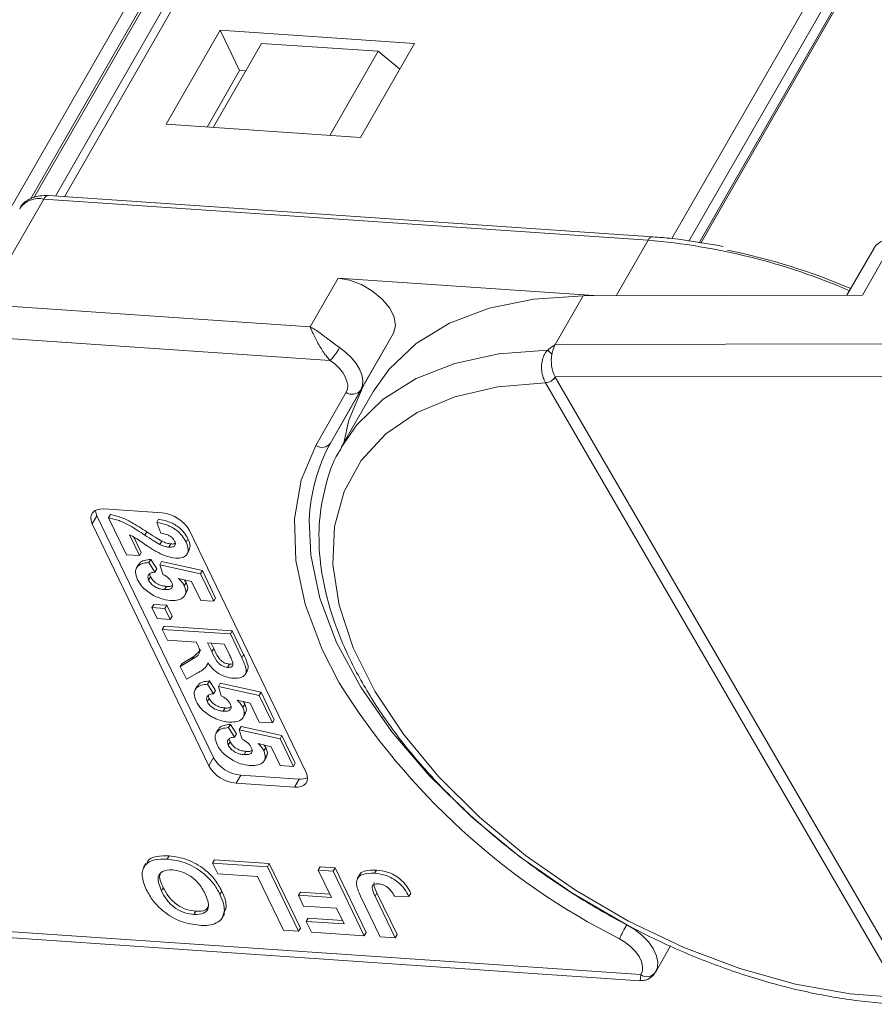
# Model space of a CAD drawing. Header units: millimetres. Extents: x 2517 to 3439, y -761 to -109.
# Tile 28 of 49: x 3097 to 3127, y -296 to -262. Entities that reach past the tile are written whole.
import ezdxf

# ---------------------------------------------------------------- set-up
doc = ezdxf.new("R2010")
doc.units = ezdxf.units.MM

msp = doc.modelspace()

# ---------------------------------------------------------------- linework, layer by layer
at = {"color": 7, "linetype": 'Continuous', "lineweight": 15}
for p, q in [((3114.219, -240.53), (3098.325, -268.195)), ((3114.678, -240.302), (3098.641, -268.217)), ((3096.098, -269.759), (3112.185, -241.759)), ((3119.845, -269.676), (3135.881, -241.764)), ((3112.482, -242.156), (3097.462, -268.299)), ((3136.354, -242.071), (3120.442, -269.768)), ((3097.575, -268.26), (3112.402, -242.452)), ((3097.579, -268.258), (3112.394, -242.471)), ((3120.797, -269.823), (3136.531, -242.437)), ((3120.857, -269.832), (3136.536, -242.542)), ((3104.076, -262.404), (3102.188, -265.689)), ((3110.861, -262.866), (3104.076, -262.404)), ((3104.755, -263.812), (3104.076, -262.404)), ((3105.52, -262.863), (3103.832, -265.801)), ((3109.591, -263.14), (3105.52, -262.863)), ((3108.974, -266.151), (3110.861, -262.866)), ((3109.591, -263.14), (3107.903, -266.078)), ((3110.347, -263.761), (3109.591, -263.14)), ((3103.62, -265.786), (3104.755, -263.812)), ((3104.755, -263.812), (3104.966, -263.826)), ((3102.188, -265.689), (3108.974, -266.151)), ((3096.785, -270.279), (3097.924, -268.296)), ((3097.924, -268.296), (3119.012, -269.734)), ((3119.175, -269.617), (3098.087, -268.179)), ((3117.897, -271.676), (3119.012, -269.734)), ((3126.493, -271.657), (3127.632, -269.675)), ((3126.9, -270.008), (3125.952, -271.658)), ((3108.192, -271.056), (3107.216, -272.755)), ((3108.192, -271.056), (3117.299, -271.677)), ((3107.216, -272.755), (3085.685, -271.287)), ((3115.771, -273.378), (3116.747, -271.679)), ((3126.493, -271.657), (3116.747, -271.679)), ((3085.631, -272.417), (3107.921, -273.937)), ((3108.985, -274.96), (3110.124, -272.977)), ((3109.07, -274.832), (3110.124, -272.977)), ((3136.497, -273.332), (3115.771, -273.378)), ((3115.773, -274.509), (3137.23, -274.461)), ((3115.774, -274.511), (3115.773, -274.509)), ((3128.23, -295.977), (3115.774, -274.511)), ((3109.07, -274.832), (3107.931, -276.814)), ((3115.43, -274.707), (3115.432, -274.71)), ((3115.432, -274.71), (3127.888, -296.176)), ((3108.475, -275.044), (3107.422, -276.899)), ((3107.931, -276.814), (3108.985, -274.96)), ((3109.43, -275.008), (3108.34, -276.905)), ((3099.773, -279.35), (3099.61, -279.633)), ((3103.845, -287.796), (3099.773, -279.35)), ((3100.017, -279.116), (3102.053, -279.255)), ((3100.182, -279.425), (3100.247, -279.312)), ((3103.683, -288.079), (3099.61, -279.633)), ((3100.803, -280.714), (3100.182, -279.425)), ((3101.864, -279.589), (3101.93, -279.476)), ((3102.002, -279.965), (3101.864, -279.589)), ((3100.907, -280.013), (3101.26, -280.745)), ((3101.069, -280.101), (3101.325, -280.632)), ((3101.448, -280.027), (3101.513, -279.914)), ((3103.003, -279.864), (3107.075, -288.311)), ((3101.977, -280.355), (3102.042, -280.242)), ((3102.288, -280.449), (3102.353, -280.335)), ((3102.886, -280.271), (3102.951, -280.158)), ((3101.26, -280.745), (3100.803, -280.714)), ((3101.26, -280.745), (3101.325, -280.632)), ((3102.92, -280.696), (3103.001, -280.554)), ((3101.232, -281.05), (3101.151, -281.192)), ((3101.592, -280.988), (3101.657, -280.875)), ((3101.592, -280.988), (3101.802, -281.32)), ((3101.657, -280.875), (3101.867, -281.207)), ((3101.967, -281.062), (3102.033, -280.949)), ((3102.071, -281.389), (3101.967, -281.062)), ((3101.967, -281.062), (3103.391, -281.379)), ((3102.033, -280.949), (3103.456, -281.266)), ((3101.802, -281.32), (3101.867, -281.207)), ((3103.391, -281.379), (3103.456, -281.266)), ((3103.391, -281.379), (3103.854, -282.339)), ((3103.456, -281.266), (3103.919, -282.226)), ((3101.581, -281.596), (3101.647, -281.482)), ((3102.137, -281.929), (3102.202, -281.816)), ((3103.081, -281.652), (3102.62, -281.546)), ((3102.826, -281.795), (3102.891, -281.682)), ((3102.836, -281.596), (3102.891, -281.682)), ((3103.397, -282.308), (3103.081, -281.652)), ((3102.835, -282.144), (3102.916, -282.002)), ((3101.692, -282.559), (3101.758, -282.445)), ((3101.758, -282.445), (3102.214, -282.476)), ((3102.149, -282.59), (3102.214, -282.476)), ((3102.214, -282.476), (3102.397, -282.856)), ((3103.854, -282.339), (3103.397, -282.308)), ((3103.854, -282.339), (3103.919, -282.226)), ((3101.692, -282.559), (3102.149, -282.59)), ((3101.875, -282.938), (3101.692, -282.559)), ((3102.149, -282.59), (3102.332, -282.969)), ((3102.332, -282.969), (3101.875, -282.938)), ((3102.332, -282.969), (3102.397, -282.856)), ((3102.058, -283.317), (3102.123, -283.203)), ((3102.058, -283.317), (3104.433, -283.479)), ((3102.241, -283.696), (3102.058, -283.317)), ((3102.123, -283.203), (3104.498, -283.365)), ((3104.433, -283.479), (3104.498, -283.365)), ((3104.433, -283.479), (3104.832, -284.306)), ((3104.498, -283.365), (3104.897, -284.192)), ((3103.245, -283.764), (3102.241, -283.696)), ((3103.286, -283.849), (3103.245, -283.764)), ((3104.22, -283.831), (3103.641, -283.791)), ((3103.641, -283.791), (3103.788, -284.096)), ((3103.765, -283.8), (3103.853, -283.983)), ((3104.375, -284.153), (3104.22, -283.831)), ((3103.154, -284.26), (3103.404, -284.038)), ((3103.788, -284.096), (3103.853, -283.983)), ((3104.832, -284.306), (3104.897, -284.192)), ((3102.685, -284.617), (3103.089, -284.374)), ((3102.685, -284.617), (3102.75, -284.504)), ((3102.75, -284.504), (3103.154, -284.26)), ((3103.089, -284.374), (3103.154, -284.26)), ((3103.601, -284.599), (3103.659, -284.498)), ((3104.339, -284.645), (3104.404, -284.532)), ((3102.899, -285.06), (3102.685, -284.617)), ((3103.253, -284.853), (3102.899, -285.06)), ((3104.949, -284.896), (3105.03, -284.755)), ((3103.639, -285.233), (3103.704, -285.12)), ((3103.639, -285.233), (3103.849, -285.565)), ((3103.704, -285.12), (3103.914, -285.452)), ((3104.014, -285.307), (3104.079, -285.194)), ((3104.079, -285.194), (3105.503, -285.511)), ((3103.279, -285.295), (3103.198, -285.437)), ((3103.849, -285.565), (3103.914, -285.452)), ((3104.118, -285.634), (3104.014, -285.307)), ((3104.014, -285.307), (3105.438, -285.624)), ((3105.438, -285.624), (3105.503, -285.511)), ((3105.503, -285.511), (3105.966, -286.471)), ((3103.628, -285.841), (3103.693, -285.727)), ((3105.128, -285.897), (3104.667, -285.791)), ((3104.873, -286.04), (3104.938, -285.927)), ((3104.883, -285.841), (3104.938, -285.927)), ((3105.444, -286.553), (3105.128, -285.897)), ((3105.438, -285.624), (3105.901, -286.584)), ((3104.183, -286.174), (3104.248, -286.061)), ((3104.882, -286.389), (3104.963, -286.247)), ((3105.901, -286.584), (3105.444, -286.553)), ((3105.901, -286.584), (3105.966, -286.471)), ((3104.01, -286.811), (3103.929, -286.953)), ((3104.37, -286.749), (3104.435, -286.636)), ((3104.37, -286.749), (3104.58, -287.081)), ((3104.435, -286.636), (3104.645, -286.968)), ((3104.58, -287.081), (3104.645, -286.968)), ((3104.745, -286.823), (3104.81, -286.71)), ((3104.849, -287.15), (3104.745, -286.823)), ((3104.745, -286.823), (3106.169, -287.14)), ((3104.81, -286.71), (3106.234, -287.027)), ((3104.359, -287.357), (3104.424, -287.244)), ((3105.859, -287.413), (3105.398, -287.307)), ((3106.169, -287.14), (3106.234, -287.027)), ((3106.169, -287.14), (3106.632, -288.101)), ((3106.234, -287.027), (3106.697, -287.987)), ((3104.914, -287.69), (3104.979, -287.577)), ((3105.604, -287.556), (3105.669, -287.443)), ((3105.614, -287.357), (3105.669, -287.443)), ((3106.175, -288.069), (3105.859, -287.413)), ((3103.845, -287.796), (3103.683, -288.079)), ((3105.613, -287.905), (3105.694, -287.764)), ((3106.632, -288.101), (3106.697, -287.987)), ((3106.632, -288.101), (3106.175, -288.069)), ((3104.796, -288.406), (3104.633, -288.689)), ((3106.668, -288.828), (3104.633, -288.689)), ((3106.831, -288.544), (3104.796, -288.406)), ((3106.831, -288.544), (3106.668, -288.828)), ((3102.228, -291.338), (3102.293, -291.224)), ((3103.811, -291.474), (3103.877, -291.36)), ((3103.877, -291.36), (3105.79, -291.491)), ((3101.488, -291.493), (3101.407, -291.634)), ((3103.811, -291.474), (3105.725, -291.604)), ((3103.992, -291.849), (3103.811, -291.474)), ((3105.725, -291.604), (3105.79, -291.491)), ((3105.725, -291.604), (3106.811, -293.856)), ((3105.79, -291.491), (3106.876, -293.743)), ((3107.5, -291.725), (3107.565, -291.612)), ((3107.959, -292.678), (3107.5, -291.725)), ((3107.5, -291.725), (3108.022, -291.761)), ((3107.565, -291.612), (3108.087, -291.647)), ((3108.022, -291.761), (3108.087, -291.647)), ((3108.022, -291.761), (3109.108, -294.013)), ((3108.087, -291.647), (3109.173, -293.9)), ((3109.466, -291.831), (3109.531, -291.718)), ((3105.384, -291.944), (3103.992, -291.849)), ((3106.289, -293.821), (3105.384, -291.944)), ((3108.946, -291.887), (3108.864, -292.029)), ((3102.027, -292.448), (3102.092, -292.335)), ((3104.07, -292.567), (3104.135, -292.454)), ((3106.811, -292.6), (3106.876, -292.486)), ((3106.992, -292.975), (3106.811, -292.6)), ((3106.811, -292.6), (3107.959, -292.678)), ((3106.876, -292.486), (3107.901, -292.556)), ((3109.665, -294.051), (3108.98, -292.631)), ((3109.484, -292.629), (3109.549, -292.515)), ((3109.484, -292.629), (3110.187, -294.087)), ((3109.549, -292.515), (3110.252, -293.973)), ((3110.666, -292.639), (3110.158, -292.632)), ((3110.666, -292.639), (3110.732, -292.526)), ((3103.162, -293.273), (3103.227, -293.159)), ((3104.29, -293.018), (3104.202, -293.252)), ((3104.224, -293.132), (3104.29, -293.018)), ((3108.14, -293.053), (3106.992, -292.975)), ((3108.405, -293.602), (3108.14, -293.053)), ((3104.147, -293.388), (3104.228, -293.246)), ((3107.083, -293.512), (3107.148, -293.399)), ((3107.148, -293.399), (3108.346, -293.48)), ((3118.76, -295.37), (3095.949, -293.815)), ((3106.811, -293.856), (3106.289, -293.821)), ((3106.811, -293.856), (3106.876, -293.743)), ((3107.264, -293.887), (3107.083, -293.512)), ((3107.083, -293.512), (3108.405, -293.602)), ((3096.22, -294.047), (3118.728, -295.582)), ((3109.108, -294.013), (3107.264, -293.887)), ((3109.108, -294.013), (3109.173, -293.9)), ((3110.187, -294.087), (3109.665, -294.051)), ((3110.187, -294.087), (3110.252, -293.973)), ((3119.279, -295.269), (3119.8, -294.364)), ((3119.279, -295.269), (3119.266, -295.292))]:
    msp.add_line(p, q, dxfattribs=at)
at = {"color": 7, "linetype": 'Continuous', "lineweight": 15, "flags": 128}
for points in [[(3110.124, -272.977), (3110.196, -272.721), (3110.152, -272.421), (3109.994, -272.103), (3109.736, -271.79), (3109.397, -271.51), (3109.006, -271.282), (3108.594, -271.127), (3108.192, -271.056)], [(3116.747, -271.679), (3115.029, -271.788), (3113.466, -272.105), (3112.085, -272.626), (3110.914, -273.339), (3109.973, -274.231), (3109.43, -275.008)], [(3108.246, -273.483), (3108.468, -273.654), (3108.662, -273.841), (3108.823, -274.038), (3108.945, -274.24), (3109.023, -274.439), (3109.057, -274.629), (3109.044, -274.804), (3108.985, -274.96)], [(3115.504, -273.577), (3113.81, -273.703), (3112.271, -274.033), (3110.914, -274.563), (3109.765, -275.281), (3108.844, -276.176), (3108.305, -276.968)], [(3107.921, -273.937), (3108.087, -274.065), (3108.233, -274.205), (3108.354, -274.353), (3108.445, -274.504), (3108.504, -274.653), (3108.529, -274.796), (3108.519, -274.928), (3108.475, -275.044)], [(3127.888, -296.176), (3126.067, -296.045), (3124.162, -295.704), (3122.213, -295.158), (3120.257, -294.42), (3118.334, -293.503), (3116.481, -292.425), (3114.736, -291.209), (3113.133, -289.878), (3111.704, -288.459), (3110.477, -286.98), (3109.478, -285.47), (3108.725, -283.96), (3108.234, -282.479), (3108.015, -281.057), (3108.071, -279.722), (3108.402, -278.501), (3109.001, -277.419), (3109.856, -276.495), (3110.951, -275.75), (3112.263, -275.197), (3113.767, -274.848), (3115.432, -274.71)], [(3108.395, -276.81), (3108.569, -276.018), (3109.07, -274.832)], [(3107.422, -276.899), (3106.908, -278.114), (3106.671, -279.46), (3106.715, -280.912), (3107.039, -282.443), (3107.637, -284.026), (3108.234, -285.185)], [(3099.61, -279.633), (3099.57, -279.524), (3099.558, -279.421), (3099.573, -279.328), (3099.617, -279.248), (3099.686, -279.185), (3099.778, -279.141), (3099.89, -279.118), (3100.017, -279.116)], [(3099.773, -279.35), (3099.733, -279.241), (3099.721, -279.165)], [(3118.272, -293.627), (3116.354, -292.51), (3114.542, -291.254), (3112.87, -289.884), (3111.369, -288.423), (3110.065, -286.898), (3108.983, -285.339), (3108.142, -283.772), (3107.558, -282.227), (3107.242, -280.732), (3107.189, -279.5)], [(3107.075, -288.311), (3107.115, -288.42), (3107.128, -288.523), (3107.112, -288.616), (3107.069, -288.695), (3107, -288.758), (3106.907, -288.802), (3106.796, -288.826), (3106.668, -288.828)], [(3118.272, -293.627), (3118.554, -293.799), (3118.808, -294), (3119.023, -294.221), (3119.189, -294.453), (3119.3, -294.686), (3119.351, -294.91), (3119.339, -295.115), (3119.279, -295.269)], [(3118.014, -294.121), (3118.226, -294.251), (3118.416, -294.401), (3118.577, -294.567), (3118.702, -294.741), (3118.785, -294.916), (3118.823, -295.084), (3118.815, -295.237), (3118.76, -295.37)]]:
    msp.add_lwpolyline(points, dxfattribs=at)
at = {"color": 7, "linetype": 'Continuous', "lineweight": 15}
for centre, radius, start, end in [((3097.748, -269.093), 0.816, 77.5787, 145.0198), ((3098.095, -268.361), 0.182, 92.3814, 159.2094), ((3119.183, -269.799), 0.182, 92.4039, 159.2064), ((3117.138, -292.11), 22.454, 66.6333, 85.2128), ((3127.548, -270.462), 0.792, 83.9702, 144.9679), ((3116.953, -293.121), 23.546, 67.169, 78.1548), ((3105.829, -272.095), 2.787, 318.6296, 330.123), ((3116.67, -273.873), 1.027, 151.137, 171.0902), ((3115.072, -274.206), 0.763, 40.1491, 55.5658), ((3116.868, -273.941), 1.233, 169.4134, 207.4295), ((3115.41, -274.275), 0.432, 272.6947, 327.2216), ((3115.411, -274.28), 0.43, 272.7339, 327.5146), ((3108.687, -274.741), 0.37, 235.0541, 323.7623), ((3113.174, -279.709), 5.989, 151.0878, 177.9907), ((3107.633, -276.596), 0.37, 235.0541, 323.7623), ((3101.943, -280.471), 1.221, 29.7943, 84.8521), ((3129.12, -272.146), 24.622, 211.9753, 243.1885), ((3104.905, -287.19), 1.221, 209.7943, 264.8521), ((3104.742, -287.473), 1.221, 209.7943, 264.8521), ((3106.891, -287.988), 0.56, 263.8076, 294.8879), ((3124.12, -296.988), 6.745, 150.1125, 154.851), ((3118.974, -295.079), 0.362, 233.7419, 323.834)]:
    msp.add_arc(centre, radius, start, end, dxfattribs=at)
for points, knots in [([(3098.087, -268.179), (3097.982, -268.177), (3097.721, -268.174), (3097.379, -268.302), (3097.131, -268.491), (3097.087, -268.63), (3097.08, -268.652)], [0, 0, 0, 0, 0.2497149, 0.6203604, 0.9397662, 1, 1, 1, 1]), ([(3121.63, -269.952), (3121.032, -269.845), (3120.2, -269.697), (3119.4, -269.634), (3119.175, -269.617)], [0, 0, 0, 0, 0.718497, 1, 1, 1, 1]), ([(3107.216, -272.755), (3107.218, -272.756), (3107.223, -272.759), (3107.244, -272.771), (3107.269, -272.785), (3107.412, -272.869), (3107.653, -273.036), (3107.982, -273.293), (3108.173, -273.43), (3108.246, -273.483)], [0, 0, 0, 0, 0.0050875, 0.0203691, 0.0708073, 0.0890863, 0.5003107, 0.809226, 1, 1, 1, 1]), ([(3107.921, -273.937), (3107.887, -273.9), (3107.819, -273.827), (3107.714, -273.689), (3107.606, -273.528), (3107.526, -273.392), (3107.431, -273.217), (3107.353, -273.06), (3107.286, -272.914), (3107.257, -272.85), (3107.242, -272.815), (3107.233, -272.795), (3107.226, -272.779), (3107.222, -272.768), (3107.219, -272.762), (3107.217, -272.758), (3107.217, -272.757), (3107.216, -272.755)], [0, 0, 0, 0, 0.101029, 0.204946, 0.337168, 0.474297, 0.5162, 0.743651, 0.85309, 0.914248, 0.93217, 0.960137, 0.976545, 0.986194, 0.994698, 0.995932, 1, 1, 1, 1]), ([(3115.771, -273.378), (3115.77, -273.378), (3115.694, -273.431), (3115.602, -273.496), (3115.519, -273.565), (3115.504, -273.577)], [0, 0, 0, 0, 0.012087, 0.82463, 1, 1, 1, 1]), ([(3115.504, -273.577), (3115.485, -273.599), (3115.426, -273.665), (3115.35, -273.812), (3115.295, -274.032), (3115.293, -274.288), (3115.341, -274.527), (3115.402, -274.651), (3115.43, -274.707)], [0, 0, 0, 0, 0.07361, 0.225281, 0.412719, 0.616054, 0.826783, 1, 1, 1, 1]), ([(3108.316, -276.984), (3108.279, -277.039), (3108.015, -277.432), (3107.738, -278.284), (3107.507, -279.515), (3107.528, -280.837), (3107.775, -282.218), (3108.253, -283.645), (3108.955, -285.094), (3109.87, -286.54), (3110.981, -287.958), (3112.269, -289.327), (3113.712, -290.624), (3115.286, -291.831), (3116.969, -292.929), (3118.732, -293.902), (3120.55, -294.735), (3122.394, -295.414), (3124.238, -295.929), (3126.049, -296.266), (3127.37, -296.397), (3128.072, -296.404), (3128.211, -296.405)], [0, 0, 0, 0, 0.008583, 0.060908, 0.11324, 0.166069, 0.219655, 0.27393, 0.328643, 0.383549, 0.438467, 0.49333, 0.548126, 0.602866, 0.657573, 0.712269, 0.766979, 0.821722, 0.876527, 0.931418, 0.986418, 1, 1, 1, 1]), ([(3100.247, -279.312), (3100.369, -279.338), (3100.612, -279.391), (3101.048, -279.61), (3101.337, -279.799), (3101.513, -279.914)], [0, 0, 0, 0, 0.2795508, 0.5593318, 1, 1, 1, 1]), ([(3100.182, -279.425), (3100.303, -279.452), (3100.547, -279.504), (3100.983, -279.723), (3101.272, -279.912), (3101.448, -280.027)], [0, 0, 0, 0, 0.2795508, 0.5593318, 1, 1, 1, 1]), ([(3101.864, -279.589), (3101.98, -279.61), (3102.21, -279.652), (3102.541, -279.832), (3102.766, -280.056), (3102.846, -280.199), (3102.886, -280.271)], [0, 0, 0, 0, 0.280752, 0.55897, 0.779275, 1, 1, 1, 1]), ([(3101.93, -279.476), (3102.045, -279.497), (3102.275, -279.538), (3102.606, -279.718), (3102.831, -279.943), (3102.911, -280.086), (3102.951, -280.158)], [0, 0, 0, 0, 0.2807519, 0.5589701, 0.7792745, 1, 1, 1, 1]), ([(3101.844, -280.6), (3101.737, -280.535), (3101.56, -280.427), (3101.324, -280.264), (3101.124, -280.125), (3100.979, -280.05), (3100.907, -280.013)], [0, 0, 0, 0, 0.3399849, 0.5601859, 0.7803799, 1, 1, 1, 1]), ([(3101.448, -280.027), (3101.545, -280.091), (3101.717, -280.206), (3101.898, -280.31), (3101.977, -280.355)], [0, 0, 0, 0, 0.560235, 1, 1, 1, 1]), ([(3101.513, -279.914), (3101.61, -279.978), (3101.782, -280.093), (3101.963, -280.196), (3102.042, -280.242)], [0, 0, 0, 0, 0.5602349, 1, 1, 1, 1]), ([(3102.487, -280.236), (3102.471, -280.209), (3102.44, -280.153), (3102.355, -280.076), (3102.202, -279.994), (3102.085, -279.977), (3102.002, -279.965)], [0, 0, 0, 0, 0.187236, 0.374084, 0.560696, 1, 1, 1, 1]), ([(3101.977, -280.355), (3102.036, -280.381), (3102.141, -280.428), (3102.243, -280.443), (3102.288, -280.449)], [0, 0, 0, 0, 0.5601166, 1, 1, 1, 1]), ([(3102.042, -280.242), (3102.101, -280.268), (3102.206, -280.315), (3102.308, -280.329), (3102.353, -280.335)], [0, 0, 0, 0, 0.560117, 1, 1, 1, 1]), ([(3102.288, -280.449), (3102.331, -280.45), (3102.419, -280.452), (3102.503, -280.404), (3102.522, -280.323), (3102.498, -280.265), (3102.487, -280.236)], [0, 0, 0, 0, 0.280664, 0.559461, 0.779366, 1, 1, 1, 1]), ([(3102.353, -280.335), (3102.399, -280.339), (3102.463, -280.343), (3102.5, -280.317), (3102.51, -280.31)], [0, 0, 0, 0, 0.724337, 1, 1, 1, 1]), ([(3102.886, -280.271), (3102.921, -280.356), (3102.989, -280.525), (3102.929, -280.721), (3102.765, -280.83), (3102.609, -280.831), (3102.532, -280.832)], [0, 0, 0, 0, 0.280568, 0.55975, 0.779795, 1, 1, 1, 1]), ([(3102.951, -280.158), (3102.989, -280.245), (3103.056, -280.398), (3103.003, -280.512), (3102.98, -280.562)], [0, 0, 0, 0, 0.564011, 1, 1, 1, 1]), ([(3102.532, -280.832), (3102.404, -280.811), (3102.174, -280.772), (3101.945, -280.653), (3101.844, -280.6)], [0, 0, 0, 0, 0.558458, 1, 1, 1, 1]), ([(3101.193, -281.585), (3101.159, -281.494), (3101.09, -281.314), (3101.176, -281.116), (3101.358, -281.01), (3101.514, -280.995), (3101.592, -280.988)], [0, 0, 0, 0, 0.279948, 0.559031, 0.779331, 1, 1, 1, 1]), ([(3101.242, -281.074), (3101.249, -281.049), (3101.274, -280.968), (3101.428, -280.899), (3101.581, -280.883), (3101.657, -280.875)], [0, 0, 0, 0, 0.174862, 0.587086, 1, 1, 1, 1]), ([(3101.802, -281.32), (3101.754, -281.325), (3101.658, -281.334), (3101.575, -281.403), (3101.545, -281.493), (3101.569, -281.562), (3101.581, -281.596)], [0, 0, 0, 0, 0.2803, 0.559961, 0.780042, 1, 1, 1, 1]), ([(3101.621, -281.38), (3101.621, -281.381), (3101.613, -281.41), (3101.63, -281.447), (3101.647, -281.482)], [0, 0, 0, 0, 0.0352431, 1, 1, 1, 1]), ([(3102.387, -281.678), (3102.369, -281.647), (3102.333, -281.586), (3102.225, -281.482), (3102.129, -281.425), (3102.071, -281.389)], [0, 0, 0, 0, 0.279963, 0.560065, 1, 1, 1, 1]), ([(3101.754, -282.134), (3101.614, -282.045), (3101.364, -281.885), (3101.246, -281.676), (3101.193, -281.585)], [0, 0, 0, 0, 0.558353, 1, 1, 1, 1]), ([(3101.581, -281.596), (3101.611, -281.644), (3101.671, -281.742), (3101.834, -281.857), (3101.997, -281.914), (3102.09, -281.924), (3102.137, -281.929)], [0, 0, 0, 0, 0.279573, 0.558664, 0.778923, 1, 1, 1, 1]), ([(3101.647, -281.482), (3101.676, -281.531), (3101.736, -281.628), (3101.899, -281.744), (3102.062, -281.801), (3102.155, -281.811), (3102.202, -281.816)], [0, 0, 0, 0, 0.279573, 0.558664, 0.778923, 1, 1, 1, 1]), ([(3102.137, -281.929), (3102.19, -281.931), (3102.295, -281.934), (3102.4, -281.878), (3102.428, -281.783), (3102.4, -281.713), (3102.387, -281.678)], [0, 0, 0, 0, 0.2808976, 0.5594604, 0.779497, 1, 1, 1, 1]), ([(3102.202, -281.816), (3102.257, -281.819), (3102.345, -281.825), (3102.396, -281.788), (3102.415, -281.775)], [0, 0, 0, 0, 0.63022, 1, 1, 1, 1]), ([(3102.826, -281.795), (3102.854, -281.883), (3102.911, -282.06), (3102.782, -282.232), (3102.577, -282.313), (3102.412, -282.31), (3102.329, -282.309)], [0, 0, 0, 0, 0.2790069, 0.5586194, 0.7790735, 1, 1, 1, 1]), ([(3102.62, -281.546), (3102.668, -281.59), (3102.755, -281.67), (3102.804, -281.757), (3102.826, -281.795)], [0, 0, 0, 0, 0.559888, 1, 1, 1, 1]), ([(3102.891, -281.682), (3102.927, -281.774), (3102.977, -281.903), (3102.91, -281.983), (3102.891, -282.006)], [0, 0, 0, 0, 0.7137043, 1, 1, 1, 1]), ([(3102.329, -282.309), (3102.223, -282.295), (3102.033, -282.269), (3101.839, -282.176), (3101.754, -282.134)], [0, 0, 0, 0, 0.5595341, 1, 1, 1, 1]), ([(3103.089, -284.374), (3103.199, -284.312), (3103.351, -284.227), (3103.365, -284.009), (3103.313, -283.903), (3103.286, -283.849)], [0, 0, 0, 0, 0.561022, 0.779295, 1, 1, 1, 1]), ([(3103.788, -284.096), (3103.838, -284.208), (3103.899, -284.347), (3104.03, -284.513), (3104.125, -284.585), (3104.235, -284.632), (3104.304, -284.641), (3104.339, -284.645)], [0, 0, 0, 0, 0.500962, 0.625785, 0.750436, 0.875032, 1, 1, 1, 1]), ([(3103.853, -283.983), (3103.903, -284.094), (3103.964, -284.233), (3104.095, -284.4), (3104.19, -284.471), (3104.3, -284.519), (3104.369, -284.528), (3104.404, -284.532)], [0, 0, 0, 0, 0.500962, 0.625785, 0.750436, 0.875032, 1, 1, 1, 1]), ([(3104.513, -284.453), (3104.489, -284.397), (3104.445, -284.297), (3104.397, -284.197), (3104.375, -284.153)], [0, 0, 0, 0, 0.559921, 1, 1, 1, 1]), ([(3104.897, -284.192), (3104.937, -284.281), (3105.017, -284.458), (3105.079, -284.669), (3105.027, -284.748), (3105.016, -284.765)], [0, 0, 0, 0, 0.44121, 0.879329, 1, 1, 1, 1]), ([(3103.651, -284.487), (3103.628, -284.543), (3103.591, -284.637), (3103.476, -284.727), (3103.368, -284.793), (3103.292, -284.833), (3103.253, -284.853)], [0, 0, 0, 0, 0.3395791, 0.5595909, 0.7797866, 1, 1, 1, 1]), ([(3104.542, -285.026), (3104.448, -285.013), (3104.258, -284.987), (3103.98, -284.844), (3103.778, -284.665), (3103.693, -284.546), (3103.651, -284.487)], [0, 0, 0, 0, 0.279954, 0.558933, 0.779174, 1, 1, 1, 1]), ([(3104.339, -284.645), (3104.376, -284.645), (3104.451, -284.645), (3104.534, -284.581), (3104.521, -284.502), (3104.513, -284.453)], [0, 0, 0, 0, 0.281129, 0.561183, 1, 1, 1, 1]), ([(3104.404, -284.532), (3104.445, -284.536), (3104.488, -284.539), (3104.511, -284.522), (3104.511, -284.521)], [0, 0, 0, 0, 0.969792, 1, 1, 1, 1]), ([(3104.832, -284.306), (3104.873, -284.395), (3104.956, -284.573), (3105.009, -284.798), (3104.934, -284.927), (3104.802, -285.017), (3104.646, -285.022), (3104.542, -285.026)], [0, 0, 0, 0, 0.2511432, 0.5005272, 0.6257353, 0.7510496, 1, 1, 1, 1]), ([(3103.24, -285.83), (3103.206, -285.739), (3103.137, -285.559), (3103.223, -285.361), (3103.405, -285.255), (3103.561, -285.24), (3103.639, -285.233)], [0, 0, 0, 0, 0.279948, 0.559031, 0.779331, 1, 1, 1, 1]), ([(3103.289, -285.319), (3103.296, -285.294), (3103.32, -285.213), (3103.475, -285.144), (3103.627, -285.128), (3103.704, -285.12)], [0, 0, 0, 0, 0.174862, 0.587086, 1, 1, 1, 1]), ([(3103.849, -285.565), (3103.801, -285.57), (3103.704, -285.579), (3103.622, -285.648), (3103.591, -285.738), (3103.616, -285.807), (3103.628, -285.841)], [0, 0, 0, 0, 0.2803, 0.559961, 0.780042, 1, 1, 1, 1]), ([(3103.801, -286.379), (3103.661, -286.29), (3103.411, -286.13), (3103.293, -285.921), (3103.24, -285.83)], [0, 0, 0, 0, 0.5583531, 1, 1, 1, 1]), ([(3103.628, -285.841), (3103.658, -285.889), (3103.718, -285.987), (3103.881, -286.102), (3104.044, -286.159), (3104.137, -286.169), (3104.183, -286.174)], [0, 0, 0, 0, 0.2795727, 0.5586639, 0.7789233, 1, 1, 1, 1]), ([(3103.668, -285.625), (3103.668, -285.626), (3103.659, -285.655), (3103.677, -285.692), (3103.693, -285.727)], [0, 0, 0, 0, 0.035243, 1, 1, 1, 1]), ([(3103.693, -285.727), (3103.723, -285.776), (3103.783, -285.873), (3103.946, -285.989), (3104.109, -286.046), (3104.202, -286.056), (3104.248, -286.061)], [0, 0, 0, 0, 0.279573, 0.558664, 0.778923, 1, 1, 1, 1]), ([(3104.433, -285.923), (3104.416, -285.892), (3104.38, -285.831), (3104.271, -285.727), (3104.176, -285.67), (3104.118, -285.634)], [0, 0, 0, 0, 0.279963, 0.560065, 1, 1, 1, 1]), ([(3104.183, -286.174), (3104.236, -286.176), (3104.342, -286.179), (3104.447, -286.123), (3104.474, -286.028), (3104.447, -285.958), (3104.433, -285.923)], [0, 0, 0, 0, 0.280898, 0.55946, 0.779497, 1, 1, 1, 1]), ([(3104.667, -285.791), (3104.715, -285.835), (3104.802, -285.915), (3104.851, -286.002), (3104.873, -286.04)], [0, 0, 0, 0, 0.559888, 1, 1, 1, 1]), ([(3104.938, -285.927), (3104.974, -286.019), (3105.024, -286.148), (3104.957, -286.228), (3104.938, -286.251)], [0, 0, 0, 0, 0.713704, 1, 1, 1, 1]), ([(3104.248, -286.061), (3104.304, -286.064), (3104.392, -286.07), (3104.443, -286.033), (3104.462, -286.02)], [0, 0, 0, 0, 0.63022, 1, 1, 1, 1]), ([(3104.873, -286.04), (3104.901, -286.128), (3104.958, -286.305), (3104.829, -286.477), (3104.624, -286.558), (3104.459, -286.555), (3104.376, -286.554)], [0, 0, 0, 0, 0.279007, 0.558619, 0.779074, 1, 1, 1, 1]), ([(3104.376, -286.554), (3104.27, -286.539), (3104.08, -286.514), (3103.886, -286.421), (3103.801, -286.379)], [0, 0, 0, 0, 0.559534, 1, 1, 1, 1]), ([(3103.971, -287.346), (3103.937, -287.255), (3103.868, -287.075), (3103.954, -286.877), (3104.136, -286.771), (3104.292, -286.756), (3104.37, -286.749)], [0, 0, 0, 0, 0.279948, 0.559031, 0.779331, 1, 1, 1, 1]), ([(3104.02, -286.835), (3104.027, -286.81), (3104.051, -286.729), (3104.206, -286.66), (3104.359, -286.644), (3104.435, -286.636)], [0, 0, 0, 0, 0.174862, 0.587086, 1, 1, 1, 1]), ([(3104.58, -287.081), (3104.532, -287.086), (3104.435, -287.095), (3104.353, -287.164), (3104.322, -287.254), (3104.347, -287.323), (3104.359, -287.357)], [0, 0, 0, 0, 0.2803, 0.559961, 0.780042, 1, 1, 1, 1]), ([(3104.399, -287.141), (3104.399, -287.142), (3104.39, -287.171), (3104.408, -287.208), (3104.424, -287.244)], [0, 0, 0, 0, 0.035243, 1, 1, 1, 1]), ([(3104.424, -287.244), (3104.454, -287.292), (3104.514, -287.389), (3104.677, -287.505), (3104.84, -287.562), (3104.933, -287.572), (3104.979, -287.577)], [0, 0, 0, 0, 0.279573, 0.558664, 0.778923, 1, 1, 1, 1]), ([(3105.164, -287.439), (3105.147, -287.408), (3105.111, -287.347), (3105.002, -287.244), (3104.907, -287.186), (3104.849, -287.15)], [0, 0, 0, 0, 0.279963, 0.560065, 1, 1, 1, 1]), ([(3105.398, -287.307), (3105.446, -287.352), (3105.533, -287.431), (3105.582, -287.518), (3105.604, -287.556)], [0, 0, 0, 0, 0.559888, 1, 1, 1, 1]), ([(3104.532, -287.895), (3104.392, -287.806), (3104.142, -287.646), (3104.024, -287.438), (3103.971, -287.346)], [0, 0, 0, 0, 0.558353, 1, 1, 1, 1]), ([(3104.359, -287.357), (3104.389, -287.405), (3104.449, -287.503), (3104.612, -287.618), (3104.775, -287.675), (3104.868, -287.685), (3104.914, -287.69)], [0, 0, 0, 0, 0.279573, 0.558664, 0.778923, 1, 1, 1, 1]), ([(3104.914, -287.69), (3104.967, -287.692), (3105.073, -287.695), (3105.178, -287.639), (3105.206, -287.544), (3105.178, -287.474), (3105.164, -287.439)], [0, 0, 0, 0, 0.280898, 0.55946, 0.779497, 1, 1, 1, 1]), ([(3104.979, -287.577), (3105.035, -287.58), (3105.123, -287.586), (3105.174, -287.549), (3105.193, -287.536)], [0, 0, 0, 0, 0.63022, 1, 1, 1, 1]), ([(3105.604, -287.556), (3105.632, -287.645), (3105.689, -287.821), (3105.56, -287.993), (3105.355, -288.074), (3105.19, -288.071), (3105.107, -288.07)], [0, 0, 0, 0, 0.279007, 0.558619, 0.779074, 1, 1, 1, 1]), ([(3105.669, -287.443), (3105.705, -287.535), (3105.755, -287.664), (3105.688, -287.744), (3105.669, -287.767)], [0, 0, 0, 0, 0.713704, 1, 1, 1, 1]), ([(3105.107, -288.07), (3105.001, -288.056), (3104.811, -288.03), (3104.617, -287.937), (3104.532, -287.895)], [0, 0, 0, 0, 0.559534, 1, 1, 1, 1]), ([(3101.5, -292.402), (3101.433, -292.236), (3101.299, -291.906), (3101.421, -291.524), (3101.77, -291.334), (3102.075, -291.336), (3102.228, -291.338)], [0, 0, 0, 0, 0.280551, 0.5594882, 0.779434, 1, 1, 1, 1]), ([(3101.512, -291.522), (3101.521, -291.485), (3101.554, -291.341), (3101.845, -291.226), (3102.144, -291.225), (3102.293, -291.224)], [0, 0, 0, 0, 0.1463704, 0.5725843, 1, 1, 1, 1]), ([(3102.228, -291.338), (3102.436, -291.366), (3102.851, -291.424), (3103.451, -291.766), (3103.855, -292.175), (3103.998, -292.436), (3104.07, -292.567)], [0, 0, 0, 0, 0.279942, 0.558704, 0.779045, 1, 1, 1, 1]), ([(3102.293, -291.224), (3102.501, -291.253), (3102.916, -291.311), (3103.516, -291.653), (3103.92, -292.062), (3104.063, -292.323), (3104.135, -292.454)], [0, 0, 0, 0, 0.279942, 0.558704, 0.779045, 1, 1, 1, 1]), ([(3102.41, -291.713), (3102.288, -291.718), (3102.043, -291.728), (3101.848, -292.003), (3101.959, -292.279), (3102.027, -292.448)], [0, 0, 0, 0, 0.279991, 0.559768, 1, 1, 1, 1]), ([(3102.038, -291.786), (3102.017, -291.809), (3101.902, -291.935), (3102.006, -292.155), (3102.092, -292.335)], [0, 0, 0, 0, 0.18065, 1, 1, 1, 1]), ([(3103.555, -292.547), (3103.497, -292.44), (3103.382, -292.226), (3103.081, -291.943), (3102.725, -291.759), (3102.515, -291.728), (3102.41, -291.713)], [0, 0, 0, 0, 0.281021, 0.560116, 0.779939, 1, 1, 1, 1]), ([(3108.941, -291.903), (3108.942, -291.899), (3108.957, -291.827), (3109.14, -291.722), (3109.383, -291.72), (3109.531, -291.718)], [0, 0, 0, 0, 0.022366, 0.402938, 1, 1, 1, 1]), ([(3109.531, -291.718), (3109.667, -291.735), (3109.939, -291.769), (3110.339, -291.994), (3110.592, -292.268), (3110.685, -292.44), (3110.732, -292.526)], [0, 0, 0, 0, 0.280246, 0.558416, 0.778827, 1, 1, 1, 1]), ([(3108.833, -292.207), (3108.839, -292.135), (3108.852, -291.991), (3109.064, -291.83), (3109.314, -291.831), (3109.466, -291.831)], [0, 0, 0, 0, 0.280122, 0.560355, 1, 1, 1, 1]), ([(3109.466, -291.831), (3109.602, -291.848), (3109.874, -291.883), (3110.274, -292.107), (3110.527, -292.381), (3110.62, -292.553), (3110.666, -292.639)], [0, 0, 0, 0, 0.280246, 0.558416, 0.778827, 1, 1, 1, 1]), ([(3103.349, -293.648), (3103.14, -293.619), (3102.72, -293.559), (3102.118, -293.21), (3101.715, -292.797), (3101.571, -292.534), (3101.5, -292.402)], [0, 0, 0, 0, 0.279831, 0.558669, 0.779006, 1, 1, 1, 1]), ([(3102.027, -292.448), (3102.084, -292.555), (3102.196, -292.767), (3102.492, -293.052), (3102.85, -293.231), (3103.058, -293.259), (3103.162, -293.273)], [0, 0, 0, 0, 0.281087, 0.560013, 0.779691, 1, 1, 1, 1]), ([(3102.092, -292.335), (3102.149, -292.442), (3102.261, -292.654), (3102.558, -292.938), (3102.915, -293.118), (3103.123, -293.145), (3103.227, -293.159)], [0, 0, 0, 0, 0.281087, 0.560013, 0.779691, 1, 1, 1, 1]), ([(3104.135, -292.454), (3104.184, -292.564), (3104.272, -292.759), (3104.284, -292.939), (3104.29, -293.018)], [0, 0, 0, 0, 0.560171, 1, 1, 1, 1]), ([(3108.98, -292.631), (3108.941, -292.55), (3108.873, -292.405), (3108.845, -292.268), (3108.833, -292.207)], [0, 0, 0, 0, 0.560294, 1, 1, 1, 1]), ([(3109.613, -292.204), (3109.552, -292.203), (3109.46, -292.202), (3109.386, -292.258), (3109.368, -292.392), (3109.432, -292.524), (3109.484, -292.629)], [0, 0, 0, 0, 0.249396, 0.374426, 0.499454, 1, 1, 1, 1]), ([(3109.458, -292.152), (3109.453, -292.172), (3109.424, -292.275), (3109.493, -292.408), (3109.549, -292.515)], [0, 0, 0, 0, 0.191498, 1, 1, 1, 1]), ([(3109.953, -292.347), (3109.924, -292.325), (3109.868, -292.281), (3109.747, -292.223), (3109.664, -292.211), (3109.613, -292.204)], [0, 0, 0, 0, 0.280672, 0.560844, 1, 1, 1, 1]), ([(3110.158, -292.632), (3110.129, -292.578), (3110.077, -292.481), (3109.991, -292.388), (3109.953, -292.347)], [0, 0, 0, 0, 0.561018, 1, 1, 1, 1]), ([(3103.162, -293.273), (3103.285, -293.269), (3103.531, -293.262), (3103.735, -292.993), (3103.623, -292.716), (3103.555, -292.547)], [0, 0, 0, 0, 0.280278, 0.559877, 1, 1, 1, 1]), ([(3104.07, -292.567), (3104.119, -292.677), (3104.207, -292.873), (3104.219, -293.052), (3104.224, -293.132)], [0, 0, 0, 0, 0.560171, 1, 1, 1, 1]), ([(3103.227, -293.159), (3103.356, -293.159), (3103.572, -293.159), (3103.645, -293.028), (3103.675, -292.976)], [0, 0, 0, 0, 0.597336, 1, 1, 1, 1]), ([(3104.224, -293.132), (3104.202, -293.246), (3104.162, -293.45), (3103.965, -293.553), (3103.879, -293.599)], [0, 0, 0, 0, 0.559956, 1, 1, 1, 1]), ([(3103.879, -293.599), (3103.789, -293.621), (3103.628, -293.661), (3103.435, -293.652), (3103.349, -293.648)], [0, 0, 0, 0, 0.5595644, 1, 1, 1, 1]), ([(3118.729, -295.573), (3118.799, -295.575), (3118.948, -295.578), (3119.155, -295.449), (3119.264, -295.306), (3119.307, -295.216), (3119.319, -295.194)], [0, 0, 0, 0, 0.283315, 0.603486, 0.898299, 1, 1, 1, 1]), ([(3118.729, -295.576), (3118.736, -295.569), (3118.75, -295.557), (3118.757, -295.429), (3118.76, -295.37)], [0, 0, 0, 0, 0.5458, 1, 1, 1, 1])]:
    msp.add_open_spline(points, degree=3, knots=knots, dxfattribs=at)

doc.saveas('drawing.dxf')
